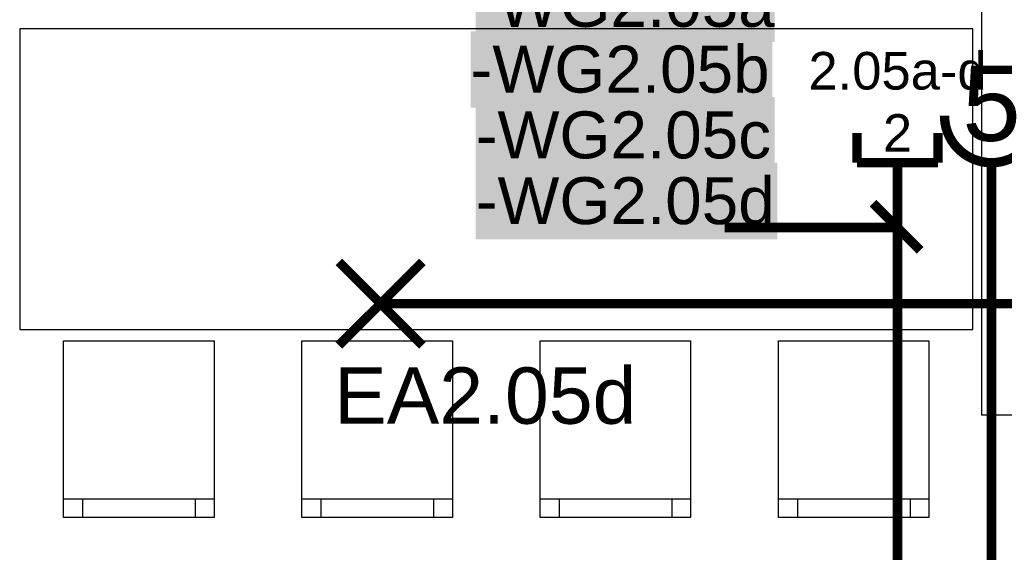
# Model space of a CAD drawing. Extents: x -12025 to 39812, y -30157 to 12.
# Tile 33 of 59: x 26540 to 29159, y -19912 to -18494. Entities that reach past the tile are written whole.
import ezdxf
from ezdxf.enums import TextEntityAlignment as Align

# ---------------------------------------------------------------- set-up
doc = ezdxf.new("R2010")
doc.units = 0
doc.header["$MEASUREMENT"] = 0
doc.linetypes.add('Telekomunikacni vodic', pattern=[9.25, 3, -0.75, 3, -0.75, 0.125, -0.75, 0.125, -0.75])
for name, color, linetype in [('0 (Pozadí)', 254, 'Continuous'), ('OÚ Dukovany internet + tv + data', 192, 'Continuous'), ('OÚ Dukovany půdorys podklad 2NP', 7, 'Continuous'), ('OÚ Dukovany světla', 132, 'Continuous'), ('OÚ Dukovany zásuvky', 92, 'Continuous'), ('Zakladni', 7, 'Continuous')]:
    doc.layers.add(name, color=color, linetype=linetype)
doc.styles.add('Arial', font='txt')
doc.styles.add('Arial_B', font='txt')

# ---------------------------------------------------------------- blocks, each defined once
blk = doc.blocks.new('Telekomunikační zásuvka')
at = {"color": 0, "linetype": 'Continuous', "const_width": 25}
for points in [[(-107.5, 204.3), (-107.5, 125)], [(107.5, 204.3), (107.5, 125)], [(107.5, 125), (-107.5, 125)], [(0, 125), (0, 0)]]:
    blk.add_lwpolyline(points, dxfattribs=at)
at = {"color": 0, "linetype": 'Continuous', "style": 'Arial'}
for s, p in [('2.05a-d', (0, 319.7)), ('2', (0, 154.1))]:
    blk.add_text(s, height=100, dxfattribs=at).set_placement(p, align=Align.CENTER)
blk = doc.blocks.new('Zásuvka (2)')
at = {"color": 0, "linetype": 'Continuous', "const_width": 25}
for points in [[(0, -125, -0.414214), (-125, 0)], [(125, 0, -0.414214), (0, -125)]]:
    blk.add_lwpolyline(points, format="xyb", dxfattribs=at)
blk.add_lwpolyline([(0, -250), (0, -125)], dxfattribs=at)
at = {"color": 0, "linetype": 'Continuous', "style": 'Arial'}
blk.add_text('5', height=200, dxfattribs=at).set_placement((0, -66.9), align=Align.CENTER)
blk = doc.blocks.new('P_zarovkove_svitidlo (11)')
at = {"color": 0, "linetype": 'Continuous', "const_width": 25}
for points in [[(111, -111), (-111, 111)], [(-111, -111), (111, 111)]]:
    blk.add_lwpolyline(points, dxfattribs=at)
at = {"color": 0, "linetype": 'Continuous', "style": 'Arial'}
blk.add_text('EA2.05d', height=150, dxfattribs=at).set_placement((-123.5, -319.6))
blk = doc.blocks.new('(49)')
at = {"color": 7, "linetype": 'Continuous', "const_width": 25}
for points in [[(60, -60), (-65, 65)], [(0, 0), (-460, 0)]]:
    blk.add_lwpolyline(points, dxfattribs=at)
at = {"layer": '0 (Pozadí)', "linetype": 'Continuous'}
blk.add_solid([(-1122.4, 698.1), (-326.6, 698.1), (-1122.4, 494.6), (-326.6, 494.6)], dxfattribs=at)
at = {"color": 7, "linetype": 'Continuous', "style": 'Arial_B'}
blk.add_text('-WG2.05a', height=125, dxfattribs=at).set_placement((-1122.4, 534.6))
blk = doc.blocks.new('(50)')
at = {"color": 7, "linetype": 'Continuous', "const_width": 25}
for points in [[(60, -60), (-65, 65)], [(0, 0), (-460, 0)]]:
    blk.add_lwpolyline(points, dxfattribs=at)
at = {"layer": '0 (Pozadí)', "linetype": 'Continuous'}
blk.add_solid([(-1122.4, 347.4), (-326.6, 347.4), (-1122.4, 143.9), (-326.6, 143.9)], dxfattribs=at)
at = {"color": 7, "linetype": 'Continuous', "style": 'Arial_B'}
blk.add_text('-WG2.05c', height=125, dxfattribs=at).set_placement((-1122.4, 183.9))
blk = doc.blocks.new('(51)')
at = {"color": 7, "linetype": 'Continuous', "const_width": 25}
for points in [[(60, -60), (-65, 65)], [(0, 0), (-460, 0)]]:
    blk.add_lwpolyline(points, dxfattribs=at)
at = {"layer": '0 (Pozadí)', "linetype": 'Continuous'}
blk.add_solid([(-1136, 522.4), (-332.9, 522.4), (-1136, 318.9), (-332.9, 318.9)], dxfattribs=at)
at = {"color": 7, "linetype": 'Continuous', "style": 'Arial_B'}
blk.add_text('-WG2.05b', height=125, dxfattribs=at).set_placement((-1136, 358.9))
blk = doc.blocks.new('(52)')
at = {"color": 7, "linetype": 'Continuous', "const_width": 25}
for points in [[(60, -60), (-65, 65)], [(0, 0), (-460, 0)]]:
    blk.add_lwpolyline(points, dxfattribs=at)
at = {"layer": '0 (Pozadí)', "linetype": 'Continuous'}
blk.add_solid([(-1122.4, 172.4), (-319.3, 172.4), (-1122.4, -31.1), (-319.3, -31.1)], dxfattribs=at)
at = {"color": 7, "linetype": 'Continuous', "style": 'Arial_B'}
blk.add_text('-WG2.05d', height=125, dxfattribs=at).set_placement((-1122.4, 8.9))

msp = doc.modelspace()

# ---------------------------------------------------------------- linework, layer by layer
at = {"layer": 'OÚ Dukovany internet + tv + data', "linetype": 'Telekomunikacni vodic', "ltscale": 100, "const_width": 25}
msp.add_lwpolyline([(28875, -19000), (28875, -20500), (31322.2, -20500)], dxfattribs=at)
at = {"layer": 'OÚ Dukovany půdorys podklad 2NP', "color": 1, "linetype": 'Continuous'}
for p, q in [((26656.7, -19768.9), (27056.7, -19768.9)), ((26706.7, -19768.9), (26706.7, -19818.9)), ((27006.7, -19768.9), (27006.7, -19818.9)), ((27290.7, -19768.9), (27690.7, -19768.9)), ((27340.7, -19768.9), (27340.7, -19818.9)), ((27640.7, -19768.9), (27640.7, -19818.9)), ((27924.7, -19768.9), (28324.7, -19768.9)), ((27974.7, -19768.9), (27974.7, -19818.9)), ((28274.7, -19768.9), (28274.7, -19818.9)), ((28558.6, -19768.9), (28958.6, -19768.9)), ((28608.6, -19768.9), (28608.6, -19818.9)), ((28908.6, -19768.9), (28908.6, -19818.9))]:
    msp.add_line(p, q, dxfattribs=at)
for points in [[(29099, -18246.6), (30030, -17709.1), (30330, -18228.7), (29599, -18650.8), (29599, -19546.6), (29099, -19546.6)], [(26539.7, -19318.9), (29075.6, -19318.9), (29075.6, -18518.9), (26539.7, -18518.9)], [(26656.7, -19348.9), (27056.7, -19348.9), (27056.7, -19818.9), (26656.7, -19818.9)], [(27290.7, -19348.9), (27690.7, -19348.9), (27690.7, -19818.9), (27290.7, -19818.9)], [(27924.7, -19348.9), (28324.7, -19348.9), (28324.7, -19818.9), (27924.7, -19818.9)], [(28558.6, -19348.9), (28958.6, -19348.9), (28958.6, -19818.9), (28558.6, -19818.9)]]:
    msp.add_lwpolyline(points, close=True, dxfattribs=at)
at = {"layer": 'OÚ Dukovany světla', "linetype": 'Continuous', "const_width": 25}
msp.add_lwpolyline([(27500, -19250), (29375, -19250)], dxfattribs=at)
at = {"layer": 'OÚ Dukovany zásuvky', "linetype": 'Continuous', "const_width": 25}
msp.add_lwpolyline([(29125, -19000), (29125, -20500), (28625, -20500)], dxfattribs=at)

# ---------------------------------------------------------------- block references
at = {"layer": 'OÚ Dukovany internet + tv + data', "linetype": 'Continuous'}
msp.add_blockref('Telekomunikační zásuvka', (28875, -19000), dxfattribs=at)
at = {"layer": 'OÚ Dukovany světla', "linetype": 'Continuous'}
msp.add_blockref('P_zarovkove_svitidlo (11)', (27500, -19250), dxfattribs=at)
at = {"layer": 'OÚ Dukovany zásuvky', "linetype": 'Continuous'}
msp.add_blockref('Zásuvka (2)', (29125, -18750), dxfattribs=at)
at = {"layer": 'Zakladni', "color": 7, "linetype": 'Continuous'}
for name, p in [('(49)', (28875, -19048.1)), ('(51)', (28875, -19047.4)), ('(50)', (28875, -19047.4)), ('(52)', (28875, -19047.4))]:
    msp.add_blockref(name, p, dxfattribs=at)

doc.saveas('drawing.dxf')
